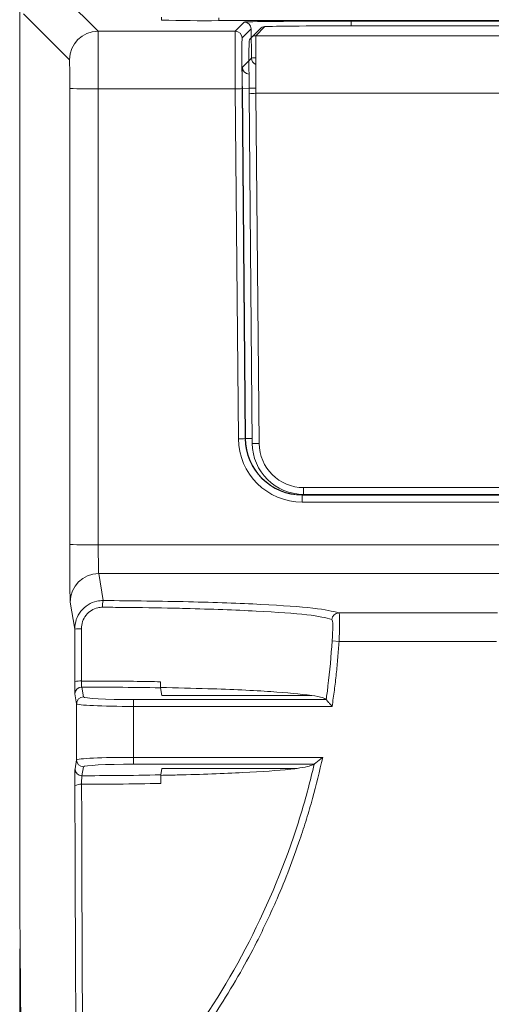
# Model space of a CAD drawing. Header units: millimetres. Extents: x 0 to 2100, y 0 to 1485.
# Tile 35 of 65: x 506 to 523, y 1297 to 1332. Entities that reach past the tile are written whole.
import ezdxf

# ---------------------------------------------------------------- set-up
doc = ezdxf.new("R2010")
doc.units = ezdxf.units.MM
doc.header["$LTSCALE"] = 5

msp = doc.modelspace()

# ---------------------------------------------------------------- linework, layer by layer
at = {"color": 7, "linetype": 'Continuous', "lineweight": 15}
for p, q in [((506.269, 1365.906), (506.269, 1300.614)), ((507.403, 1333.019), (509.016, 1331.407)), ((508.016, 1330.407), (506.403, 1332.02)), ((511.243, 1331.895), (511.243, 1331.795)), ((513.243, 1331.878), (513.243, 1331.778)), ((513.243, 1331.778), (581.243, 1331.778)), ((513.824, 1331.407), (514.14, 1331.726)), ((517.88, 1331.758), (576.302, 1331.758)), ((509.016, 1331.407), (513.824, 1331.407)), ((514.38, 1331.488), (514.064, 1331.169)), ((514.694, 1331.495), (514.38, 1331.178)), ((514.389, 1330.464), (514.38, 1331.488)), ((514.864, 1331.566), (514.55, 1331.249)), ((575.411, 1331.594), (518.124, 1331.594)), ((514.55, 1331.249), (660.728, 1331.249)), ((514.073, 1330.145), (514.389, 1330.464)), ((508.023, 1313.425), (508.024, 1329.398)), ((509.024, 1329.39), (509.023, 1313.417)), ((513.824, 1329.39), (509.024, 1329.39)), ((513.932, 1317.131), (513.824, 1329.39)), ((514.064, 1329.394), (514.172, 1317.135)), ((514.073, 1329.405), (514.313, 1329.407)), ((514.18, 1317.143), (514.073, 1329.405)), ((514.418, 1316.967), (514.31, 1329.232)), ((660.728, 1329.232), (514.55, 1329.232)), ((514.55, 1329.232), (514.658, 1316.967)), ((514.172, 1317.135), (514.18, 1317.143)), ((514.18, 1317.143), (514.42, 1317.145)), ((516.18, 1315.161), (516.172, 1315.153)), ((516.172, 1314.911), (516.172, 1315.153)), ((516.218, 1315.183), (516.218, 1315.421)), ((525.592, 1315.183), (516.218, 1315.183)), ((509.039, 1312.409), (509.197, 1311.464)), ((508.197, 1310.465), (508.04, 1311.411)), ((517.451, 1311.033), (523.016, 1311.033)), ((508.198, 1308.618), (508.197, 1310.465)), ((517.46, 1310.034), (517.221, 1310.049)), ((522.979, 1310.034), (517.46, 1310.034)), ((508.442, 1308.434), (508.5, 1308.087)), ((511.207, 1308.406), (511.251, 1308.14)), ((508.26, 1307.847), (508.202, 1308.194)), ((510.26, 1307.995), (510.26, 1307.755)), ((510.26, 1307.995), (517.01, 1307.995)), ((511.251, 1308.14), (516.503, 1308.14)), ((517.01, 1307.995), (517.01, 1307.995)), ((508.26, 1305.879), (508.26, 1307.847)), ((510.26, 1307.755), (510.26, 1305.971)), ((517.218, 1307.755), (510.26, 1307.755)), ((508.208, 1305.568), (508.26, 1305.879)), ((510.26, 1305.971), (516.889, 1305.971)), ((510.26, 1305.971), (510.26, 1305.731)), ((508.5, 1305.64), (508.448, 1305.328)), ((516.589, 1305.731), (510.26, 1305.731)), ((511.251, 1305.586), (511.213, 1305.357)), ((511.251, 1305.586), (515.996, 1305.586)), ((516.589, 1305.731), (516.589, 1305.731)), ((506.269, 1300.614), (506.317, 1295.063)), ((506.269, 1143.976), (506.269, 1299.261)), ((506.269, 1299.261), (506.271, 1299.26)), ((506.281, 1299.261), (506.269, 1299.261)), ((506.321, 1293.495), (506.271, 1299.26))]:
    msp.add_line(p, q, dxfattribs=at)
at = {"color": 8, "linetype": 'Continuous', "lineweight": 15}
for p, q in [((517.88, 1331.758), (517.88, 1331.594)), ((514.549, 1329.407), (514.313, 1329.407)), ((516.172, 1315.153), (525.592, 1315.153)), ((516.18, 1315.161), (516.18, 1315.184)), ((525.592, 1315.161), (516.18, 1315.161)), ((516.218, 1315.421), (525.592, 1315.421)), ((525.592, 1314.911), (516.172, 1314.911)), ((509.023, 1313.417), (525.592, 1313.417)), ((525.592, 1312.409), (509.039, 1312.409))]:
    msp.add_line(p, q, dxfattribs=at)
at = {"color": 7, "linetype": 'Continuous', "lineweight": 15}
for centre, radius, start, end in [((512.743, 1389.087), 57.312, 268.50021, 270.49983), ((514.14, 1331.486), 0.24, 0.5051, 89.9949), ((509.016, 1330.407), 1, 90.0051, 179.9949), ((513.824, 1331.167), 0.24, 0.5051, 89.9949), ((514.55, 1331.009), 0.24, 135.2504, 180.5049), ((508.779, 1358.632), 29.243, 268.5203, 270.4797), ((513.822, 1336.409), 7.019, 270.0203, 271.9796), ((514.43, 1335.967), 6.737, 268.9794, 271.0206), ((513.93, 1324.15), 7.019, 270.0203, 271.9796), ((514.538, 1323.703), 6.737, 268.9794, 271.0206), ((508.778, 1342.659), 29.243, 268.5203, 270.4797), ((509.039, 1311.409), 1, 89.9925, 179.9311), ((509.852, 1311.279), 0.681, 164.2065, 184.1859), ((517.452, 1310.792), 0.241, 90.4668, 177.7448), ((508.376, 1309.206), 1.271, 87.4342, 98.0906), ((508.378, 1308.109), 0.54, 84.0258, 109.4351), ((508.442, 1308.194), 0.24, 89.9925, 179.9311), ((508.5, 1307.847), 0.24, 89.9925, 179.9311), ((508.5, 1305.88), 0.24, 180.0689, 270.0075), ((508.448, 1305.568), 0.24, 180.0689, 270.0075), ((508.387, 1304.745), 0.288, 79.4239, 129.3213)]:
    msp.add_arc(centre, radius, start, end, dxfattribs=at)
at = {"color": 8, "linetype": 'Continuous', "lineweight": 15}
for centre, start, end in [((514.864, 1331.326), 89.9951, 135.2496), ((514.55, 1331.009), 89.9951, 135.2496), ((514.629, 1330.466), 180.5052, 249.4232), ((514.313, 1330.147), 180.5051, 268.2505)]:
    msp.add_arc(centre, 0.24, start, end, dxfattribs=at)
at = {"color": 7, "linetype": 'Continuous', "lineweight": 15}
for centre, major_axis, ratio, start_param, end_param in [((517.88, 1331.726), (3.74, 0), 0.008727, 1.570872, 3.132943), ((509.015, 1329.407), (0, 2), 0.004363, 4.703662, 6.274459), ((513.839, 1329.407), (-0.015, 2), 0.007679, 0.008668, 1.579464), ((518.124, 1331.566), (3.26, 0), 0.008728, 1.570947, 3.132942), ((514.079, 1329.409), (-0.015, 1.76), 0.008726, 0.00865, 1.579447), ((514.325, 1329.247), (-0.015, 1.76), 0.008726, 0.00865, 1.579447), ((514.565, 1329.249), (-0.015, 2), 0.007679, 0.008668, 1.579464), ((508.015, 1329.407), (0, 1), 0.008727, 4.703662, 6.274459), ((514.079, 1329.405), (-0.006, 0.74), 0.008726, 0.00865, 1.57072), ((516.172, 1317.151), (2.24, 0), 0.999925, 3.150395, 4.712389), ((516.172, 1317.153), (1.997, 0.107), 0.999915, 3.096984, 4.658977), ((516.18, 1317.161), (1.408, 1.42), 0.999943, 2.360577, 3.92257), ((516.218, 1316.983), (1.5, -0.994), 0.999928, 3.735616, 5.297685), ((516.218, 1316.981), (1.327, -0.82), 0.999915, 3.703917, 5.265986), ((508.04, 1313.408), (0, 2), 0.008727, 1.56207, 3.089233), ((509.04, 1313.408), (0, 1), 0.017454, 1.56207, 3.089233), ((510.26, 1308.087), (1.76, 0), 0.052408, 3.150319, 4.712389), ((510.26, 1307.848), (2, 0), 0.046119, 3.150319, 4.712389), ((510.26, 1305.879), (2, 0), 0.046119, 1.570796, 3.132866), ((510.26, 1305.639), (1.76, 0), 0.052408, 1.570796, 3.132866), ((506.471, 1299.26), (0.2, 0), 0.01245, 3.154044, 3.455212)]:
    msp.add_ellipse(centre, major_axis=major_axis, ratio=ratio, start_param=start_param, end_param=end_param, dxfattribs=at)
at = {"color": 8, "linetype": 'Continuous', "lineweight": 15}
msp.add_ellipse((517.889, 1330.466), major_axis=(3.5, 0.002), ratio=0.008128, start_param=2.842689, end_param=3.132932, dxfattribs=at)
at = {"color": 7, "linetype": 'Continuous', "lineweight": 15}
for points, knots in [([(508.197, 1310.465), (508.208, 1310.577), (508.23, 1310.803), (508.402, 1311.103), (508.655, 1311.328), (508.936, 1311.448), (509.122, 1311.459), (509.197, 1311.464)], [0, 0, 0, 0, 0.21479, 0.429841, 0.643708, 0.855763, 1, 1, 1, 1]), ([(509.197, 1311.464), (510.219, 1311.453), (512.263, 1311.432), (514.834, 1311.335), (516.787, 1311.2), (517.225, 1311.09), (517.451, 1311.033)], [0, 0, 0, 0, 0.2463174, 0.4926304, 0.7390683, 1, 1, 1, 1]), ([(509.173, 1311.229), (509.117, 1311.226), (508.98, 1311.217), (508.771, 1311.126), (508.584, 1310.956), (508.457, 1310.73), (508.441, 1310.561), (508.433, 1310.476)], [0, 0, 0, 0, 0.1431357, 0.3537813, 0.5672593, 0.783273, 1, 1, 1, 1]), ([(517.212, 1310.802), (516.992, 1310.858), (516.565, 1310.967), (514.666, 1311.101), (512.862, 1311.168), (511.243, 1311.206), (510.267, 1311.222), (509.417, 1311.227), (509.173, 1311.229)], [0, 0, 0, 0, 0.260702, 0.506923, 0.753015, 0.790213, 0.939738, 1, 1, 1, 1]), ([(517.451, 1311.033), (517.458, 1311.016), (517.474, 1310.983), (517.482, 1310.797), (517.479, 1310.535), (517.471, 1310.264), (517.463, 1310.093), (517.46, 1310.034)], [0, 0, 0, 0, 0.220726, 0.441742, 0.661982, 0.88244, 1, 1, 1, 1]), ([(517.221, 1310.049), (517.223, 1310.094), (517.231, 1310.222), (517.24, 1310.426), (517.242, 1310.624), (517.234, 1310.764), (517.219, 1310.789), (517.212, 1310.802)], [0, 0, 0, 0, 0.118554, 0.340387, 0.560855, 0.780894, 1, 1, 1, 1]), ([(508.433, 1310.476), (508.433, 1310.316), (508.433, 1309.705), (508.434, 1309.095), (508.434, 1308.645)], [0, 0, 0, 0, 0.261288, 1, 1, 1, 1]), ([(517.01, 1307.995), (517.032, 1308.154), (517.125, 1308.836), (517.179, 1309.523), (517.221, 1310.049)], [0, 0, 0, 0, 0.232452, 1, 1, 1, 1]), ([(517.46, 1310.034), (517.447, 1309.844), (517.42, 1309.463), (517.383, 1309.083), (517.343, 1308.704), (517.299, 1308.324), (517.245, 1307.945), (517.218, 1307.755)], [0, 0, 0, 0, 0.249717, 0.499435, 0.499548, 0.749152, 1, 1, 1, 1]), ([(508.198, 1308.618), (508.198, 1308.609), (508.198, 1308.548), (508.199, 1308.436), (508.2, 1308.308), (508.201, 1308.218), (508.202, 1308.202), (508.202, 1308.194)], [0, 0, 0, 0, 0.037555, 0.278078, 0.518687, 0.759345, 1, 1, 1, 1]), ([(508.434, 1308.645), (508.868, 1308.644), (509.659, 1308.642), (510.581, 1308.63), (511.062, 1308.622), (511.205, 1308.62)], [0, 0, 0, 0, 0.460507, 0.840426, 1, 1, 1, 1]), ([(508.442, 1308.434), (508.441, 1308.438), (508.439, 1308.446), (508.437, 1308.491), (508.435, 1308.554), (508.434, 1308.61), (508.434, 1308.641), (508.434, 1308.645)], [0, 0, 0, 0, 0.240777, 0.481485, 0.722056, 0.962466, 1, 1, 1, 1]), ([(511.205, 1308.62), (511.205, 1308.594), (511.205, 1308.542), (511.205, 1308.478), (511.206, 1308.43), (511.207, 1308.41), (511.207, 1308.407), (511.207, 1308.406)], [0, 0, 0, 0, 0.2252125, 0.4501169, 0.6831436, 0.9304609, 1, 1, 1, 1]), ([(511.207, 1308.406), (510.706, 1308.415), (509.804, 1308.429), (508.861, 1308.432), (508.442, 1308.434)], [0, 0, 0, 0, 0.555704, 1, 1, 1, 1]), ([(516.503, 1308.14), (516.081, 1308.187), (515.237, 1308.28), (513.232, 1308.372), (511.768, 1308.405), (511.205, 1308.418)], [0, 0, 0, 0, 0.380877, 0.761622, 1, 1, 1, 1]), ([(516.503, 1308.14), (516.652, 1308.115), (516.931, 1308.068), (516.985, 1308.018), (517.01, 1307.995)], [0, 0, 0, 0, 0.533888, 1, 1, 1, 1]), ([(517.218, 1307.755), (517.217, 1307.756), (517.201, 1307.775), (517.158, 1307.824), (517.098, 1307.894), (517.048, 1307.951), (517.018, 1307.986), (517.013, 1307.992), (517.01, 1307.995)], [0, 0, 0, 0, 0.007322, 0.172653, 0.458965, 0.680018, 0.839637, 1, 1, 1, 1]), ([(516.889, 1305.971), (516.775, 1305.487), (516.604, 1304.761), (516.322, 1303.806), (516.055, 1302.979), (515.718, 1302.047), (515.225, 1300.842), (514.656, 1299.636), (513.775, 1297.999), (512.851, 1296.546), (511.827, 1295.173), (511.063, 1294.233), (510.528, 1293.648), (510.26, 1293.355)], [0, 0, 0, 0, 0.103355, 0.155037, 0.207117, 0.284115, 0.361301, 0.477726, 0.561297, 0.748075, 0.835122, 0.917488, 1, 1, 1, 1]), ([(516.589, 1305.731), (516.593, 1305.734), (516.599, 1305.739), (516.636, 1305.769), (516.704, 1305.823), (516.794, 1305.895), (516.861, 1305.949), (516.888, 1305.97), (516.889, 1305.971)], [0, 0, 0, 0, 0.129284, 0.257511, 0.464527, 0.785987, 0.9935, 1, 1, 1, 1]), ([(508.208, 1305.568), (508.208, 1305.567), (508.207, 1305.561), (508.206, 1305.523), (508.205, 1305.425), (508.204, 1305.288), (508.204, 1305.128), (508.204, 1305.021), (508.204, 1304.968)], [0, 0, 0, 0, 0.0488178, 0.2391559, 0.4294161, 0.6196193, 0.8098095, 1, 1, 1, 1]), ([(510.086, 1293.519), (510.607, 1294.107), (512.107, 1295.797), (514.168, 1298.986), (515.61, 1302.278), (516.31, 1304.579), (516.519, 1305.441), (516.589, 1305.731)], [0, 0, 0, 0, 0.168441, 0.484489, 0.809675, 0.936081, 1, 1, 1, 1]), ([(511.21, 1305.341), (511.405, 1305.345), (512.464, 1305.367), (514.198, 1305.431), (515.405, 1305.517), (515.846, 1305.568), (515.9, 1305.574)], [0, 0, 0, 0, 0.0952645, 0.5175705, 0.9399163, 1, 1, 1, 1]), ([(515.925, 1305.586), (515.922, 1305.583), (515.913, 1305.575), (515.905, 1305.574), (515.9, 1305.574)], [0, 0, 0, 0, 0.424368, 1, 1, 1, 1]), ([(515.996, 1305.586), (516.028, 1305.59), (516.373, 1305.636), (516.486, 1305.686), (516.589, 1305.731)], [0, 0, 0, 0, 0.092689, 1, 1, 1, 1]), ([(508.44, 1305.028), (508.44, 1305.055), (508.439, 1305.108), (508.44, 1305.188), (508.442, 1305.256), (508.444, 1305.306), (508.447, 1305.325), (508.448, 1305.327), (508.448, 1305.328)], [0, 0, 0, 0, 0.190088, 0.380192, 0.570368, 0.760681, 0.951143, 1, 1, 1, 1]), ([(508.448, 1305.328), (508.857, 1305.329), (509.803, 1305.332), (510.703, 1305.348), (511.213, 1305.357)], [0, 0, 0, 0, 0.432706, 1, 1, 1, 1]), ([(511.213, 1305.357), (511.213, 1305.353), (511.212, 1305.343), (511.212, 1305.293), (511.211, 1305.222), (511.211, 1305.139), (511.211, 1305.084), (511.211, 1305.056)], [0, 0, 0, 0, 0.209977, 0.420245, 0.621566, 0.808327, 1, 1, 1, 1]), ([(508.26, 1293.355), (508.258, 1293.648), (508.253, 1294.233), (508.247, 1295.135), (508.241, 1296.046), (508.235, 1296.965), (508.23, 1297.913), (508.225, 1298.893), (508.221, 1299.903), (508.216, 1300.944), (508.213, 1302.008), (508.208, 1303.342), (508.206, 1304.34), (508.204, 1304.968)], [0, 0, 0, 0, 0.0886926, 0.1775682, 0.2605529, 0.3436809, 0.4272421, 0.5109485, 0.5963201, 0.681846, 0.7678407, 0.8539931, 1, 1, 1, 1]), ([(511.211, 1305.056), (510.715, 1305.047), (509.95, 1305.035), (509.008, 1305.029), (508.583, 1305.028), (508.44, 1305.028)], [0, 0, 0, 0, 0.5500527, 0.8480939, 1, 1, 1, 1]), ([(508.44, 1305.028), (508.441, 1304.406), (508.443, 1303.43), (508.447, 1302.133), (508.451, 1301.11), (508.454, 1300.103), (508.458, 1299.107), (508.462, 1298.126), (508.467, 1297.16), (508.471, 1296.218), (508.475, 1295.294), (508.48, 1294.389), (508.48, 1293.809), (508.48, 1293.519)], [0, 0, 0, 0, 0.146014, 0.229007, 0.312142, 0.395706, 0.479416, 0.564786, 0.650311, 0.736306, 0.822461, 0.911141, 1, 1, 1, 1])]:
    msp.add_open_spline(points, degree=3, knots=knots, dxfattribs=at)

doc.saveas('drawing.dxf')
